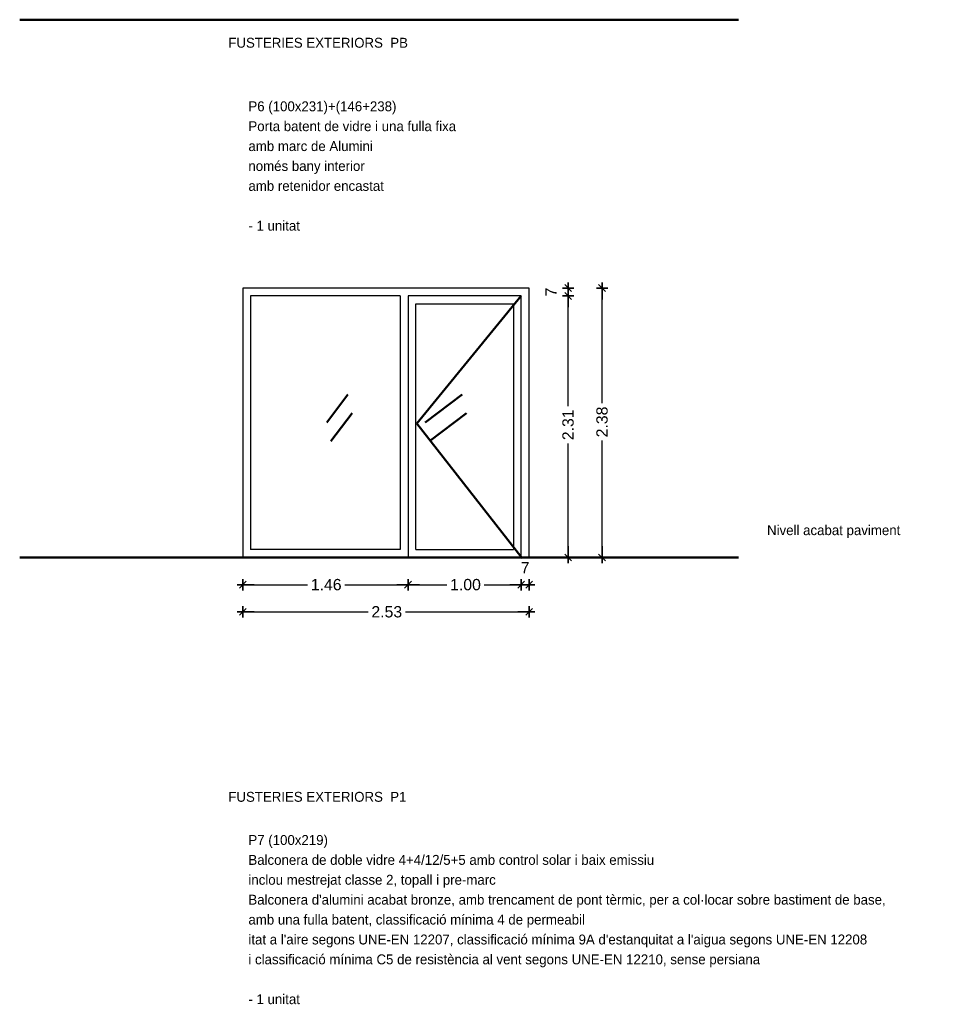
# Model space of a CAD drawing. Header units: metres. Extents: x -1 to 482, y -6 to 64.
# Tile 32 of 33: x 451.96 to 460.1, y 55.74 to 64.44. Entities that reach past the tile are written whole.
import ezdxf

# ---------------------------------------------------------------- set-up
doc = ezdxf.new("R2010")
doc.units = ezdxf.units.M
doc.header["$PDMODE"] = 65
doc.linetypes.add('CONTINUA', pattern=[0])
doc.linetypes.add('VERDECKT', pattern=[9.525, 6.35, -3.175])
doc.layers.add('FUSTERIES EXTERIORS', color=7, linetype='CONTINUA', lineweight=25)
doc.styles.add('ARIAL', font='arial.ttf')
doc.styles.add('Century Gothic', font='txt')
doc.dimstyles.new('DIMSTYLE_2', dxfattribs={"dimtxt": 0.1, "dimasz": 0.1, "dimexe": 0, "dimexo": 1e-06, "dimgap": 0.05, "dimtad": 0, "dimrnd": 0.01, "dimzin": 4, "dimdsep": 46, "dimtxsty": 'ARIAL', "dimblk1": 'ALL_ML_STRICH', "dimblk2": 'ALL_ML_STRICH', "dimsah": 1, "dimcen": 0, "dimse1": 1, "dimse2": 1, "dimclrd": 2, "dimclre": 2, "dimclrt": 2, "dimadec": 0, "dimazin": 0, "dimtfac": 1, "dimtdec": 0, "dimtix": 1, "dimtmove": 2, "dimatfit": 3, "dimfxl": 0, "dimtzin": 0, "dimlwd": 0, "dimlwe": 35, "dimarcsym": 0})
doc.dimstyles.new('DIMSTYLE_3', dxfattribs={"dimtxt": 0.1, "dimasz": 0.1, "dimexe": 0, "dimexo": 1e-06, "dimgap": 0.05, "dimtad": 0, "dimrnd": 0.01, "dimzin": 4, "dimdsep": 46, "dimtxsty": 'ARIAL', "dimblk1": 'ALL_ML_STRICH', "dimblk2": 'ALL_ML_STRICH', "dimsah": 1, "dimcen": 0, "dimse1": 1, "dimse2": 1, "dimclrd": 2, "dimclre": 2, "dimclrt": 2, "dimadec": 0, "dimazin": 0, "dimtfac": 1, "dimtdec": 0, "dimtix": 1, "dimtmove": 2, "dimatfit": 3, "dimfxl": 0, "dimtzin": 0, "dimlwd": 0, "dimlwe": 35, "dimarcsym": 0})
doc.dimstyles.new('DIMSTYLE_4', dxfattribs={"dimtxt": 0.1, "dimasz": 0.1, "dimexe": 0, "dimexo": 1e-06, "dimgap": 0.05, "dimtad": 2, "dimdec": 0, "dimlfac": 100, "dimrnd": 1, "dimzin": 4, "dimdsep": 46, "dimtxsty": 'ARIAL', "dimblk1": 'ALL_ML_STRICH', "dimblk2": 'ALL_ML_STRICH', "dimsah": 1, "dimcen": 0, "dimse1": 1, "dimse2": 1, "dimclrd": 2, "dimclre": 2, "dimclrt": 2, "dimadec": 0, "dimazin": 0, "dimtfac": 1, "dimtdec": 0, "dimtix": 1, "dimtmove": 2, "dimatfit": 3, "dimfxl": 0, "dimtvp": 1.2, "dimtzin": 0, "dimlwd": 0, "dimlwe": 35, "dimarcsym": 0})
doc.dimstyles.new('DIMSTYLE_5', dxfattribs={"dimtxt": 0.1, "dimasz": 0.1, "dimexe": 0, "dimexo": 1e-06, "dimgap": 0.05, "dimtad": 2, "dimdec": 0, "dimlfac": 100, "dimrnd": 1, "dimzin": 4, "dimdsep": 46, "dimtxsty": 'ARIAL', "dimblk1": 'ALL_ML_STRICH', "dimblk2": 'ALL_ML_STRICH', "dimsah": 1, "dimcen": 0, "dimse1": 1, "dimse2": 1, "dimclrd": 2, "dimclre": 2, "dimclrt": 2, "dimadec": 0, "dimazin": 0, "dimtfac": 1, "dimtdec": 0, "dimtix": 1, "dimtmove": 2, "dimatfit": 3, "dimfxl": 0, "dimtvp": 1.2, "dimtzin": 0, "dimlwd": 0, "dimlwe": 35, "dimarcsym": 0})

# ---------------------------------------------------------------- blocks, each defined once
blk = doc.blocks.new('ALL_ML_STRICH')
at = {"color": 0, "linetype": 'ByBlock', "lineweight": -2}
for p, q in [((-1, 0), (0.5, 0)), ((-0.3, -0.3), (0.3, 0.3)), ((0, -0.5), (0, 0.5))]:
    blk.add_line(p, q, dxfattribs=at)
blk = doc.blocks.new('*D3')
at = {"layer": 'DEFPOINTS', "color": 2, "linetype": 'CONTINUA', "lineweight": 35, "transparency": 33554687}
for p in [(453.9335, 59.4451), (456.4635, 59.4551), (453.9335, 59.2051)]:
    blk.add_point(p, dxfattribs=at)
at = {"layer": 'FUSTERIES EXTERIORS', "color": 2, "linetype": 'CONTINUA', "lineweight": -2, "transparency": 33554687}
for p, q in [((453.9335, 59.2051), (455.0407, 59.2051)), ((455.3707, 59.2051), (456.4635, 59.2051))]:
    blk.add_line(p, q, dxfattribs=at)
at = {"layer": 'FUSTERIES EXTERIORS', "color": 2, "linetype": 'CONTINUA', "lineweight": 35, "transparency": 33554687, "xscale": 0.1, "yscale": 0.1, "zscale": 0.1, "rotation": 180}
blk.add_blockref('ALL_ML_STRICH', (453.9335, 59.2051), dxfattribs=at)
at = {"layer": 'FUSTERIES EXTERIORS', "color": 2, "linetype": 'CONTINUA', "lineweight": 35, "transparency": 33554687, "xscale": 0.1, "yscale": 0.1, "zscale": 0.1}
blk.add_blockref('ALL_ML_STRICH', (456.4635, 59.2051), dxfattribs=at)
at = {"layer": 'FUSTERIES EXTERIORS', "color": 2, "linetype": 'CONTINUA', "lineweight": 35, "transparency": 33554687, "insert": (455.2057, 59.2051), "char_height": 0.1, "width": 0.4, "attachment_point": 5, "style": 'ARIAL'}
blk.add_mtext('\\A1;{\\A1;{2.53\\H0.066000;\\S^ ;}}', dxfattribs=at)
blk = doc.blocks.new('*D4')
at = {"layer": 'DEFPOINTS', "color": 2, "linetype": 'CONTINUA', "lineweight": 35, "transparency": 33554687}
for p in [(453.9335, 59.6851), (455.3935, 59.6851), (453.9335, 59.4451)]:
    blk.add_point(p, dxfattribs=at)
at = {"layer": 'FUSTERIES EXTERIORS', "color": 2, "linetype": 'CONTINUA', "lineweight": -2, "transparency": 33554687}
for p, q in [((453.9335, 59.4451), (454.5057, 59.4451)), ((454.8357, 59.4451), (455.3935, 59.4451))]:
    blk.add_line(p, q, dxfattribs=at)
at = {"layer": 'FUSTERIES EXTERIORS', "color": 2, "linetype": 'CONTINUA', "lineweight": 35, "transparency": 33554687, "xscale": 0.1, "yscale": 0.1, "zscale": 0.1, "rotation": 180}
blk.add_blockref('ALL_ML_STRICH', (453.9335, 59.4451), dxfattribs=at)
at = {"layer": 'FUSTERIES EXTERIORS', "color": 2, "linetype": 'CONTINUA', "lineweight": 35, "transparency": 33554687, "xscale": 0.1, "yscale": 0.1, "zscale": 0.1}
blk.add_blockref('ALL_ML_STRICH', (455.3935, 59.4451), dxfattribs=at)
at = {"layer": 'FUSTERIES EXTERIORS', "color": 2, "linetype": 'CONTINUA', "lineweight": 35, "transparency": 33554687, "insert": (454.6707, 59.4451), "char_height": 0.1, "width": 0.4, "attachment_point": 5, "style": 'ARIAL'}
blk.add_mtext('\\A1;{\\A1;{1.46\\H0.066000;\\S^ ;}}', dxfattribs=at)
blk = doc.blocks.new('*D5')
at = {"layer": 'DEFPOINTS', "color": 2, "linetype": 'CONTINUA', "lineweight": 35, "transparency": 33554687}
for p in [(455.3935, 59.6851), (456.3935, 59.6851), (455.3935, 59.4451)]:
    blk.add_point(p, dxfattribs=at)
at = {"layer": 'FUSTERIES EXTERIORS', "color": 2, "linetype": 'CONTINUA', "lineweight": -2, "transparency": 33554687}
for p, q in [((455.3935, 59.4451), (455.7359, 59.4451)), ((456.0659, 59.4451), (456.3935, 59.4451))]:
    blk.add_line(p, q, dxfattribs=at)
at = {"layer": 'FUSTERIES EXTERIORS', "color": 2, "linetype": 'CONTINUA', "lineweight": 35, "transparency": 33554687, "xscale": 0.1, "yscale": 0.1, "zscale": 0.1, "rotation": 180}
blk.add_blockref('ALL_ML_STRICH', (455.3935, 59.4451), dxfattribs=at)
at = {"layer": 'FUSTERIES EXTERIORS', "color": 2, "linetype": 'CONTINUA', "lineweight": 35, "transparency": 33554687, "xscale": 0.1, "yscale": 0.1, "zscale": 0.1}
blk.add_blockref('ALL_ML_STRICH', (456.3935, 59.4451), dxfattribs=at)
at = {"layer": 'FUSTERIES EXTERIORS', "color": 2, "linetype": 'CONTINUA', "lineweight": 35, "transparency": 33554687, "insert": (455.9009, 59.4451), "char_height": 0.1, "width": 0.4, "attachment_point": 5, "style": 'ARIAL'}
blk.add_mtext('\\A1;{\\A1;{1.00\\H0.066000;\\S^ ;}}', dxfattribs=at)
blk = doc.blocks.new('*D6')
at = {"layer": 'DEFPOINTS', "color": 2, "linetype": 'CONTINUA', "lineweight": 35, "transparency": 33554687}
for p in [(456.3935, 59.6851), (456.4635, 59.6951), (456.3935, 59.4451)]:
    blk.add_point(p, dxfattribs=at)
at = {"layer": 'FUSTERIES EXTERIORS', "color": 2, "linetype": 'CONTINUA', "lineweight": -2, "transparency": 33554687}
blk.add_line((456.3935, 59.4451), (456.4635, 59.4451), dxfattribs=at)
at = {"layer": 'FUSTERIES EXTERIORS', "color": 2, "linetype": 'CONTINUA', "lineweight": 35, "transparency": 33554687, "xscale": 0.1, "yscale": 0.1, "zscale": 0.1, "rotation": 180}
blk.add_blockref('ALL_ML_STRICH', (456.3935, 59.4451), dxfattribs=at)
at = {"layer": 'FUSTERIES EXTERIORS', "color": 2, "linetype": 'CONTINUA', "lineweight": 35, "transparency": 33554687, "xscale": 0.1, "yscale": 0.1, "zscale": 0.1}
blk.add_blockref('ALL_ML_STRICH', (456.4635, 59.4451), dxfattribs=at)
at = {"layer": 'FUSTERIES EXTERIORS', "color": 2, "linetype": 'CONTINUA', "lineweight": 35, "transparency": 33554687, "insert": (456.4278, 59.5951), "char_height": 0.1, "width": 0.1, "attachment_point": 5, "style": 'ARIAL'}
blk.add_mtext('\\A1;{7}', dxfattribs=at)
blk = doc.blocks.new('*D7')
at = {"layer": 'DEFPOINTS', "color": 2, "linetype": 'CONTINUA', "lineweight": 35, "transparency": 33554687}
for p in [(456.7635, 62.0651), (456.7635, 59.6851), (457.1071, 59.6851)]:
    blk.add_point(p, dxfattribs=at)
at = {"layer": 'FUSTERIES EXTERIORS', "color": 2, "linetype": 'CONTINUA', "lineweight": -2, "transparency": 33554687}
for p, q in [((457.1071, 61.0472), (457.1071, 62.0651)), ((457.1071, 59.6851), (457.1071, 60.7172))]:
    blk.add_line(p, q, dxfattribs=at)
at = {"layer": 'FUSTERIES EXTERIORS', "color": 2, "linetype": 'CONTINUA', "lineweight": 35, "transparency": 33554687, "xscale": 0.1, "yscale": 0.1, "zscale": 0.1}
for p, rotation in [((457.1071, 62.0651), 90), ((457.1071, 59.6851), 270)]:
    blk.add_blockref('ALL_ML_STRICH', p, dxfattribs=dict(at, rotation=rotation))
at = {"layer": 'FUSTERIES EXTERIORS', "color": 2, "linetype": 'CONTINUA', "lineweight": 35, "transparency": 33554687, "insert": (457.1071, 60.8822), "char_height": 0.1, "width": 0.4, "attachment_point": 5, "rotation": 90, "style": 'ARIAL'}
blk.add_mtext('\\A1;{\\A1;{2.38\\H0.066000;\\S^ ;}}', dxfattribs=at)
blk = doc.blocks.new('*D8')
at = {"layer": 'DEFPOINTS', "color": 2, "linetype": 'CONTINUA', "lineweight": 35, "transparency": 33554687}
for p in [(456.2398, 61.9951), (456.4635, 59.6851), (456.8071, 59.6851)]:
    blk.add_point(p, dxfattribs=at)
at = {"layer": 'FUSTERIES EXTERIORS', "color": 2, "linetype": 'CONTINUA', "lineweight": -2, "transparency": 33554687}
for p, q in [((456.8071, 61.022), (456.8071, 61.9951)), ((456.8071, 59.6851), (456.8071, 60.692))]:
    blk.add_line(p, q, dxfattribs=at)
at = {"layer": 'FUSTERIES EXTERIORS', "color": 2, "linetype": 'CONTINUA', "lineweight": 35, "transparency": 33554687, "xscale": 0.1, "yscale": 0.1, "zscale": 0.1}
for p, rotation in [((456.8071, 61.9951), 90), ((456.8071, 59.6851), 270)]:
    blk.add_blockref('ALL_ML_STRICH', p, dxfattribs=dict(at, rotation=rotation))
at = {"layer": 'FUSTERIES EXTERIORS', "color": 2, "linetype": 'CONTINUA', "lineweight": 35, "transparency": 33554687, "insert": (456.8071, 60.857), "char_height": 0.1, "width": 0.4, "attachment_point": 5, "rotation": 90, "style": 'ARIAL'}
blk.add_mtext('\\A1;{\\A1;{2.31\\H0.066000;\\S^ ;}}', dxfattribs=at)
blk = doc.blocks.new('*D9')
at = {"layer": 'DEFPOINTS', "color": 2, "linetype": 'CONTINUA', "lineweight": 35, "transparency": 33554687}
for p in [(456.4635, 62.0651), (456.2398, 61.9951), (456.8071, 61.9951)]:
    blk.add_point(p, dxfattribs=at)
at = {"layer": 'FUSTERIES EXTERIORS', "color": 2, "linetype": 'CONTINUA', "lineweight": -2, "transparency": 33554687}
blk.add_line((456.8071, 61.9951), (456.8071, 62.0651), dxfattribs=at)
at = {"layer": 'FUSTERIES EXTERIORS', "color": 2, "linetype": 'CONTINUA', "lineweight": 35, "transparency": 33554687, "xscale": 0.1, "yscale": 0.1, "zscale": 0.1}
for p, rotation in [((456.8071, 62.0651), 90), ((456.8071, 61.9951), 270)]:
    blk.add_blockref('ALL_ML_STRICH', p, dxfattribs=dict(at, rotation=rotation))
at = {"layer": 'FUSTERIES EXTERIORS', "color": 2, "linetype": 'CONTINUA', "lineweight": 35, "transparency": 33554687, "insert": (456.6571, 62.0295), "char_height": 0.1, "width": 0.1, "attachment_point": 5, "rotation": 90, "style": 'ARIAL'}
blk.add_mtext('\\A1;{7}', dxfattribs=at)

msp = doc.modelspace()

# ---------------------------------------------------------------- linework, layer by layer
at = {"layer": 'FUSTERIES EXTERIORS', "color": 202, "linetype": 'VERDECKT', "lineweight": 50, "transparency": 33554687}
for p, q in [((451.9635, 64.4351), (460.1035, 64.4351)), ((451.9635, 59.6851), (460.1035, 59.6851))]:
    msp.add_line(p, q, dxfattribs=at)
at = {"layer": 'FUSTERIES EXTERIORS', "color": 7, "linetype": 'CONTINUA', "lineweight": 25, "transparency": 33554687}
for p, q in [((453.9335, 62.0651), (453.9335, 59.6851)), ((456.4635, 62.0651), (453.9335, 62.0651)), ((456.4635, 59.6851), (456.4635, 62.0651)), ((454.0035, 61.9951), (454.0035, 59.7551)), ((455.3235, 61.9951), (454.0035, 61.9951)), ((455.3235, 61.9951), (455.3235, 59.7551)), ((455.3935, 61.9951), (455.3935, 59.6851)), ((456.3935, 61.9951), (455.3935, 61.9951)), ((455.4635, 61.9251), (456.3235, 61.9251)), ((455.4635, 59.7551), (455.4635, 61.9251)), ((456.3235, 61.9251), (456.3235, 59.7551)), ((456.3935, 59.6851), (456.3935, 61.9951)), ((455.3235, 59.7551), (454.0035, 59.7551)), ((455.4635, 59.7551), (456.3235, 59.7551)), ((455.3935, 59.6851), (453.9335, 59.6851)), ((455.3935, 59.6851), (456.3235, 59.6851)), ((456.3235, 59.6851), (456.4635, 59.6851))]:
    msp.add_line(p, q, dxfattribs=at)
at = {"layer": 'FUSTERIES EXTERIORS', "color": 202, "linetype": 'CONTINUA', "lineweight": 50, "transparency": 33554687}
for p, q in [((456.3935, 61.9951), (455.4701, 60.8695)), ((454.8627, 61.1235), (454.6748, 60.8769)), ((455.8727, 61.1235), (455.5448, 60.8769)), ((454.8995, 60.9599), (454.7116, 60.7133)), ((455.9095, 60.9599), (455.5816, 60.7133)), ((455.4701, 60.8695), (456.4001, 59.6795))]:
    msp.add_line(p, q, dxfattribs=at)
at = {"layer": 'FUSTERIES EXTERIORS', "color": 7, "linetype": 'CONTINUA', "lineweight": 25, "transparency": 33554687}
msp.add_lwpolyline([(455.3935, 59.6851), (455.3935, 59.6851)], close=True, dxfattribs=at)

# ---------------------------------------------------------------- texts
at = {"layer": 'FUSTERIES EXTERIORS', "lineweight": 25, "transparency": 33554687, "char_height": 0.0875, "attachment_point": 7, "style": 'Century Gothic'}
for s, insert, width in [('FUSTERIES\\~EXTERIORS\\~\\~PB', (453.8062, 64.1864), 1.436458), ('FUSTERIES\\~EXTERIORS\\~\\~P1', (453.8062, 57.5264), 1.433542)]:
    msp.add_mtext(s, dxfattribs=dict(at, insert=insert, width=width))
at = {"layer": 'FUSTERIES EXTERIORS', "lineweight": 25, "transparency": 33554687, "char_height": 0.0875, "attachment_point": 1, "line_spacing_factor": 1.204819, "style": 'Century Gothic'}
for s, insert, width in [('\\A1;{\\fCentury Gothic|i0|b0;\\H0.087500;\\W1.000000;\\C7;P6 (100x231)+(146+238)}\\P{\\fCentury Gothic|i0|b0;\\H0.087500;\\W1.000000;\\C7;Porta batent de vidre i una fulla fixa}\\P{\\fCentury Gothic|i0|b0;\\H0.087500;\\W1.000000;\\C7;amb marc de Alumini }\\P{\\fCentury Gothic|i0|b0;\\H0.087500;\\W1.000000;\\C7;només bany interior }\\P{\\fCentury Gothic|i0|b0;\\H0.087500;\\W1.000000;\\C7;amb retenidor encastat}\\P}\\P{\\fCentury Gothic|i0|b0;\\H0.087500;\\W1.000000;\\C7;- 1 unitat}\\P', (453.9835, 63.7139), 2.149583), ("\\A1;{\\fCentury Gothic|i0|b0;\\H0.087500;\\W1.000000;\\C7;P7 (100x219)}\\P{\\fCentury Gothic|i0|b0;\\H0.087500;\\W1.000000;\\C7;Balconera de doble vidre 4+4/12/5+5 amb control solar i baix emissiu}\\P{\\fCentury Gothic|i0|b0;\\H0.087500;\\W1.000000;\\C7;inclou mestrejat classe 2, topall i pre-marc}\\P{\\fCentury Gothic|i0|b0;\\H0.087500;\\W1.000000;\\C7;Balconera d'alumini acabat bronze, amb trencament de pont tèrmic, per a col·locar sobre bastiment de base, }\\P{\\fCentury Gothic|i0|b0;\\H0.087500;\\W1.000000;\\C7;amb una fulla batent, classificació mínima 4 de permeabil}\\P{\\fCentury Gothic|i0|b0;\\H0.087500;\\W1.000000;\\C7;itat a l'aire segons UNE-EN 12207, classificació mínima 9A d'estanquitat a l'aigua segons UNE-EN 12208 }\\P{\\fCentury Gothic|i0|b0;\\H0.087500;\\W1.000000;\\C7;i classificació mínima C5 de resistència al vent segons UNE-EN 12210, sense persiana}\\P}\\P{\\fCentury Gothic|i0|b0;\\H0.087500;\\W1.000000;\\C7;- 1 unitat}\\P", (453.9835, 57.2339), 6.642708)]:
    msp.add_mtext(s, dxfattribs=dict(at, insert=insert, width=width))
at = {"layer": 'FUSTERIES EXTERIORS', "color": 7, "linetype": 'CONTINUA', "lineweight": 25, "transparency": 33554687, "insert": (458.5644, 59.8564), "char_height": 0.0875, "width": 1.439375, "attachment_point": 7, "style": 'Century Gothic'}
msp.add_mtext('Nivell\\~acabat\\~paviment', dxfattribs=at)

# ---------------------------------------------------------------- dimensions: what is measured, and where the dimension line sits
at = {"layer": 'FUSTERIES EXTERIORS', "color": 2, "linetype": 'CONTINUA', "lineweight": 35, "transparency": 33554687}
for base, p1, p2, dimstyle, picture, middle in [((456.8071, 62.0651), (456.2398, 61.9951), (456.4635, 62.0651), 'DIMSTYLE_5', '*D9', (456.6571, 62.0295)), ((457.1071, 62.0651), (456.7635, 59.6851), (456.7635, 62.0651), 'DIMSTYLE_3', '*D7', (457.1071, 60.8822)), ((456.8071, 61.9951), (456.4635, 59.6851), (456.2398, 61.9951), 'DIMSTYLE_3', '*D8', (456.8071, 60.857))]:
    dim = msp.add_linear_dim(base=base, p1=p1, p2=p2, angle=90, dimstyle=dimstyle, override={"dimpost": '<>', "dimclrd": 2, "dimclre": 2, "dimclrt": 2, "dimlwd": 0, "dimlwe": 35}, dxfattribs=at)
    dim.commit()
    dim.dimension.update_dxf_attribs({"geometry": picture, "text_midpoint": middle, "dimtype": 160})
for base, p1, p2, dimstyle, picture, middle in [((455.3935, 59.4451), (453.9335, 59.6851), (455.3935, 59.6851), 'DIMSTYLE_3', '*D4', (454.6707, 59.4451)), ((456.3935, 59.4451), (455.3935, 59.6851), (456.3935, 59.6851), 'DIMSTYLE_3', '*D5', (455.9009, 59.4451)), ((456.4635, 59.4451), (456.3935, 59.6851), (456.4635, 59.6951), 'DIMSTYLE_4', '*D6', (456.4278, 59.5951)), ((456.4635, 59.2051), (453.9335, 59.4451), (456.4635, 59.4551), 'DIMSTYLE_2', '*D3', (455.2057, 59.2051))]:
    dim = msp.add_linear_dim(base=base, p1=p1, p2=p2, dimstyle=dimstyle, override={"dimpost": '<>', "dimclrd": 2, "dimclre": 2, "dimclrt": 2, "dimlwd": 0, "dimlwe": 35}, dxfattribs=at)
    dim.commit()
    dim.dimension.update_dxf_attribs({"geometry": picture, "text_midpoint": middle, "dimtype": 160})

doc.saveas('drawing.dxf')
